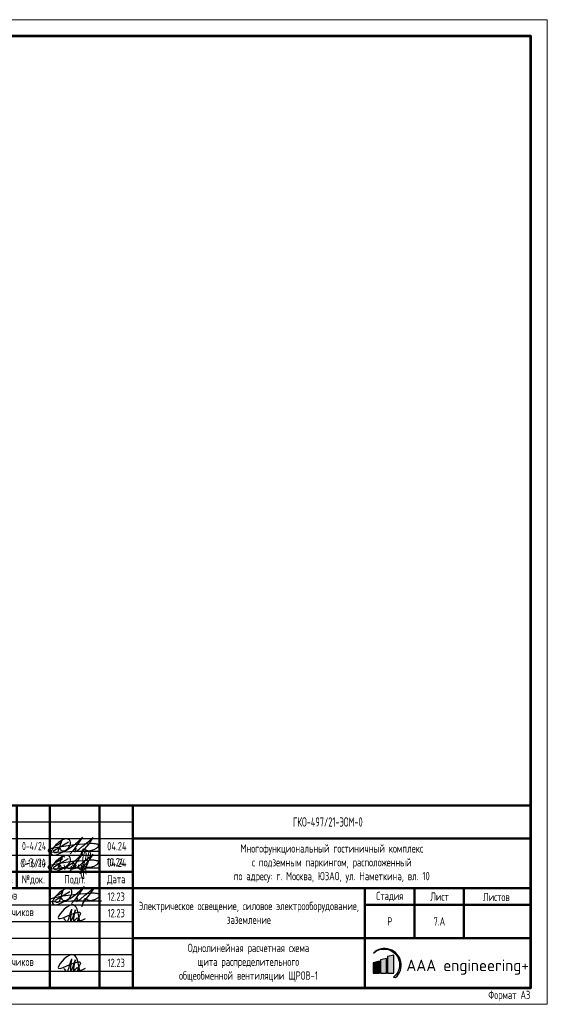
# Model space of a CAD drawing. Header units: millimetres. Extents: x -101899 to 582947, y -77476 to 345289.
# Tile 33 of 100: x 122482 to 138392, y 25025 to 54725. Entities that reach past the tile are written whole.
import ezdxf

# ---------------------------------------------------------------- set-up
doc = ezdxf.new("R2010")
doc.units = ezdxf.units.MM
doc.layers.add('A-____-NOTE-TEXT', color=5, linetype='Continuous', lineweight=5, true_color=0x0000ff)
doc.layers.add('pecat', color=7, linetype='Continuous')
doc.layers.add('текст', color=7, linetype='Continuous', lineweight=20)
doc.layers.add('ФОРМАТ', color=7, linetype='Continuous', lineweight=18)
doc.styles.add('$_Electrical_gost', font='cs_gost2304.shx', dxfattribs={"width": 0.8})
doc.styles.add('ЕСКД', font='cs_gost2304.shx', dxfattribs={"oblique": 15, "height": 2.5})
doc.styles.add('ЭН', font='GOST_Common.ttf')

# ---------------------------------------------------------------- blocks, each defined once
blk = doc.blocks.new('А.Майорчиков')
at = {"layer": 'pecat', "color": 0, "linetype": 'ByBlock', "lineweight": -2}
for points in [[(9.15, 0.19), (6.53, 5.2), (2.48, 0.9), (9.34, 2.54), (8.41, 0.28), (10.98, 0.93)], [(4.13, 0.87), (4.88, 0.03), (6.46, 3.37), (6.66, 3.84)], [(7.72, 3.61), (6.35, 0.21), (6.57, 3.01), (6.66, 3.84)], [(7.72, 3.61), (7.56, 0.35), (8.6, 1.07), (9.07, 0.08), (9.15, 0.19)]]:
    blk.add_spline(points, degree=3, dxfattribs=at)
blk = doc.blocks.new('Штамп 3')
at = {"true_color": 0x504d51}
h = blk.add_hatch(color=251, dxfattribs=at)
h.dxf.hatch_style = 1
h.paths.add_polyline_path([(137.54, 10.47, -1.033512), (143.66, 3.22), (144.25, 3.04, 1.014927)])
at = {"true_color": 0x139b48}
h = blk.add_hatch(color=114, dxfattribs=at)
h.dxf.hatch_style = 1
h.paths.add_polyline_path([(143.68, 9.85), (141.83, 9.38), (141.83, 4.41), (143.68, 4.41)])
at = {"true_color": 0x504d51}
h = blk.add_hatch(color=251, dxfattribs=at)
h.dxf.hatch_style = 1
h.paths.add_polyline_path([(139.35, 8.01), (137.5, 7.53), (137.5, 4.41), (139.35, 4.41)])
at = {"true_color": 0x4b2401}
h = blk.add_hatch(color=38, dxfattribs=at)
h.dxf.hatch_style = 1
h.paths.add_polyline_path([(141.51, 8.85), (139.66, 8.38), (139.66, 4.41), (141.51, 4.41)])
at = {"linetype": 'ByBlock', "lineweight": 25}
blk.add_line((135, 0), (135, 0), dxfattribs=at)
at = {"color": 5, "ltscale": 100}
for points in [[(43.28, 27.38, 0.103904), (43.61, 26.69, 0.235071), (44.38, 26.28, 0.161521), (45.57, 26.81, 0.128808), (46.54, 27.99, 0.085182), (46.66, 28.82, 0.175378), (46.38, 29.61, 0.191596), (45.16, 29.94, 0.119018), (43.97, 29.48, 0.027118), (42.7, 28.54, 0.092445), (41.23, 26.84, 0.062634), (40.74, 25.89, 0.335684), (40.97, 25.21, 0.174698), (42.44, 25.15), (44.15, 25.89, 0.034647), (46.69, 27.31), (47.64, 28), (48.92, 29.08), (50.31, 30.49), (47.42, 26.46), (46.54, 25.39), (48.03, 27.11, -0.763325), (48.26, 27.01, -0.065177), (48.21, 26.72), (48.01, 26.02, 0.052351), (49.3, 26.83), (50.32, 27.69, 0.026697), (51.22, 28.47), (52.49, 29.48), (53.41, 30.32), (52.14, 28.45), (50.92, 26.96), (50.06, 25.73), (49.59, 24.51), (50.42, 26.7, -0.553862), (51.03, 26.84, 0.092612), (51.49, 26.49, 0.087518), (52.39, 26.36, 0.069253), (53.77, 26.75), (54.45, 27.11, 0.092964), (55.08, 27.61, 0.484334), (54.76, 28.29, 0.050486), (53.71, 28.47, 0.039715), (52.14, 28.45), (49.26, 28.25), (47.98, 28.16), (43.93, 27.58), (40.97, 26.99), (40.04, 26.73, 0.32462), (39.87, 26.35, 0.275801), (40.35, 26.05), (42.4, 25.92), (46.49, 26.17), (48.37, 26.19), (50.82, 26.22), (52.6, 26.25), (55.53, 26.2)], [(41.88, 27.72, 0.186939), (44.01, 29.4, 0.016559), (42.83, 26.04, -0.458633), (41.69, 25.89, -0.463695), (41.8, 26.56), (43.59, 27.58), (46.05, 29.06)]]:
    blk.add_lwpolyline(points, format="xyb", dxfattribs=at)
at = {"color": 251, "true_color": 0x504d51}
blk.add_lwpolyline([(137.54, 10.47, -1.033512), (143.66, 3.22), (144.25, 3.04, 1.014927), (137.54, 10.47)], format="xyb", dxfattribs=at)
at = {"color": 114, "true_color": 0x139b48}
blk.add_lwpolyline([(141.83, 4.41), (143.68, 4.41), (143.68, 9.85), (141.83, 9.38)], close=True, dxfattribs=at)
at = {"color": 251, "true_color": 0x504d51}
blk.add_lwpolyline([(137.5, 4.41), (139.35, 4.41), (139.35, 8.01), (137.5, 7.53)], close=True, dxfattribs=at)
at = {"color": 38, "true_color": 0x4b2401}
blk.add_lwpolyline([(139.66, 4.41), (141.51, 4.41), (141.51, 8.85), (139.66, 8.38)], close=True, dxfattribs=at)
at = {"layer": 'A-____-NOTE-TEXT'}
for points, knots in [([(44.53, 39.28), (44.49, 39.43), (44.4, 39.78), (44.11, 39.68), (43.84, 39.45), (43.63, 39.23), (43.58, 38.99), (43.67, 38.54), (43.83, 38.88), (43.61, 39.2), (43.45, 39.01), (43.3, 38.55), (43.18, 38.23), (43.08, 37.93), (43.03, 37.52), (42.98, 37.09), (42.91, 36.62), (42.96, 36.22), (43.17, 35.89), (43.48, 35.7), (43.74, 35.95), (43.88, 36.08)], [0, 0, 0, 0, 0.00156145, 0.00237391, 0.00318637, 0.00426225, 0.00533812, 0.00576408, 0.00720477, 0.00786618, 0.00889718, 0.00992817, 0.01103358, 0.01213898, 0.01353242, 0.01492586, 0.01652142, 0.01811698, 0.01894265, 0.01976832, 0.02164005, 0.02164005, 0.02164005, 0.02164005]), ([(48.75, 37.09), (48.7, 37.05), (48.57, 36.95), (48.63, 36.52), (48.59, 36.03), (49.14, 35.51), (49.57, 35.95), (49.51, 36.46), (49.47, 37.89), (49.46, 36.19), (49.63, 35.67), (49.68, 35.38), (49.27, 35.28), (50.23, 36.8), (50.37, 37.75), (50.97, 39.29), (50.92, 41.89), (49.94, 39.75), (50.01, 38.17), (49.88, 35.84), (50.17, 34.09), (50.27, 33.12), (49.99, 32.66), (49.36, 34.06), (49.38, 34.61), (49.34, 35.4), (50.05, 35.34), (50.78, 36.08), (51.39, 37.28), (51.82, 38.53), (52.18, 39.71), (52.33, 40.51), (51.91, 41.77), (51.4, 38.97), (51.25, 37.73), (50.74, 35.55), (50.86, 34.63), (50.91, 34.28)], [0, 0, 0, 0, 0.171393, 0.462094, 1.155737, 1.720369, 2.134476, 2.581555, 3.413728, 4.727463, 4.955197, 5.268252, 5.386123, 5.974734, 8.275816, 9.709852, 11.379458, 12.738559, 14.08585, 16.758326, 19.400492, 19.4584, 19.701898, 20.658885, 22.005926, 22.211787, 22.746414, 23.520346, 25.302356, 26.708962, 27.532365, 28.93512, 29.430518, 30.452004, 33.845551, 35.598043, 36.6598, 36.6598, 36.6598, 36.6598]), ([(44.33, 37.12), (44.34, 36.99), (44.39, 36.61), (44.46, 36.08), (44.5, 35.72), (44.52, 35.51), (44.45, 35.73), (44.39, 36.07), (44.41, 36.29), (44.58, 36.24), (44.82, 36.11), (45.03, 36.08), (45.22, 36.26), (45.35, 36.56), (45.44, 36.91), (45.38, 36.75), (45.33, 36.42), (45.33, 36.24), (45.46, 36.06), (45.66, 35.94), (45.87, 35.9), (46.09, 35.95), (46.27, 36.07), (46.39, 36.24), (46.45, 36.44), (46.49, 36.8), (46.47, 36.56), (46.49, 36.24), (46.53, 36.04), (46.62, 35.87), (46.81, 35.79), (47.06, 35.82), (47.27, 35.92), (47.4, 36.07), (47.48, 36.24), (47.53, 36.42), (47.56, 36.6), (47.58, 36.79), (47.57, 36.99), (47.51, 37.17), (47.4, 37.33), (47.22, 37.47), (47, 37.39), (46.85, 37.11), (46.88, 36.89), (46.89, 36.76)], [0, 0, 0, 0, 0.00129405, 0.00258809, 0.00323512, 0.00420565, 0.00547717, 0.00607914, 0.0066811, 0.00758406, 0.00823518, 0.00880474, 0.0093743, 0.01024675, 0.01089139, 0.01218066, 0.01264098, 0.01336454, 0.01415422, 0.01479727, 0.01544031, 0.01613694, 0.01683356, 0.01735602, 0.01787849, 0.01835135, 0.01966146, 0.0200997, 0.02060927, 0.02137362, 0.02213797, 0.02294275, 0.02354633, 0.0242984, 0.02484929, 0.02540017, 0.02595105, 0.02656826, 0.02718548, 0.0278027, 0.02841992, 0.02901094, 0.02976194, 0.0305756, 0.03182741, 0.03182741, 0.03182741, 0.03182741])]:
    blk.add_open_spline(points, degree=3, knots=knots, dxfattribs=at)
at = {"layer": 'ФОРМАТ', "lineweight": 50}
for p, q in [((10, 55), (10, 30)), ((20, 0), (20, 55)), ((30, 55), (30, 30)), ((40, 0), (40, 55)), ((55, 55), (55, 0)), ((65, 0), (65, 55)), ((65, 45), (185, 45)), ((0, 35), (65, 35)), ((0, 30), (185, 30)), ((135, 30), (135, 0)), ((150, 15), (150, 30)), ((164.88, 30), (164.88, 15)), ((135, 25), (185, 25)), ((65, 15), (185, 15))]:
    blk.add_line(p, q, dxfattribs=at)
at = {"layer": 'ФОРМАТ', "lineweight": 30}
for p, q in [((0, 50), (65, 50)), ((0, 45), (65, 45)), ((0, 40), (65, 40)), ((0, 25), (65, 25)), ((0, 20), (65, 20)), ((0, 15), (65, 15)), ((0, 10), (65, 10)), ((0, 5), (65, 5))]:
    blk.add_line(p, q, dxfattribs=at)
at = {"layer": 'ФОРМАТ', "lineweight": 15}
blk.add_line((150, 30), (135, 30), dxfattribs=at)
at = {"layer": 'ФОРМАТ', "lineweight": 50}
blk.add_lwpolyline([(185, 0), (0, 0), (0, 55), (185, 55)], close=True, dxfattribs=at)
at = {"color": 5, "ltscale": 100, "xscale": 0.96, "yscale": 0.96, "zscale": 0.96}
for p in [(40.23, 20), (40.23, 5)]:
    blk.add_blockref('А.Майорчиков', p, dxfattribs=at)
at = {"insert": (147.49, 8.5), "char_height": 3.5, "attachment_point": 1, "style": 'ЭН'}
blk.add_mtext('AAA engineering+', dxfattribs=at)
at = {"layer": 'текст', "char_height": 2.5, "style": '$_Electrical_gost'}
for s, insert, width, attachment_point in [('{\\H1.125x;ГКО-497/21-ЭОМ-0}', (113.3, 50), 34.3745, 4), ('Многофункциональный гостиничный комплекс\\Pс подземным паркингом, расположенный\\Pпо адресу: г. Москва, ЮЗАО, ул. Наметкина, вл. 10', (125, 37.5), 109.4637, 5), ('Зам.', (22.74, 37.41), 5.9535, 4), ('{\\W0.7;0-16/10}', (31.1, 37.51), 7.9811, 4), ('-', (14.48, 39.38), 2.8011, 1), ('Изм.', (5, 32.5), 10, 5), ('{\\T0.9;Кол.уч.}', (15, 32.5), 10, 5), ('{\\T0.9;Листов}', (25, 32.5), 10, 5), ('№док.', (35, 32.5), 10, 5), ('Подп.', (47.5, 32.5), 15, 5), ('Дата', (60, 32.5), 10, 5), (' Разраб', (0, 27.5), 20, 4), (' Калутов', (20, 27.5), 20, 4), ('{\\W0.9;12.23}', (60, 27.5), 10, 5), ('Стадия', (142.5, 27.5), 15, 5), ('Лист', (157.5, 27.5), 15, 5), ('Листов', (174.63, 27.37), 20, 5), (' Проверил', (0, 22.5), 20, 4), ('{\\W0.9;12.23}', (60, 22.5), 10, 5), ('Электрическое освещение, силовое электрооборудование,\\Pзаземление', (100, 22.58), 70, 5), (' Майорчиков', (20, 22.5), 20, 4), ('Р', (142.5, 20), 15, 5), (' Н. контр', (0, 7.5), 20, 4), (' Майорчиков', (20, 7.5), 20, 4), ('{\\W0.9;12.23}', (60, 7.5), 10, 5)]:
    blk.add_mtext(s, dxfattribs=dict(at, insert=insert, width=width, attachment_point=attachment_point))
at = {"layer": 'текст', "char_height": 2.5, "attachment_point": 1, "style": '$_Electrical_gost'}
for s, width, insert in [('\\pxsm1.5;5', 2.5, (4.66, 38.96)), ('\\pxsm1.5;10.24', 5.8481, (57.1, 39.14))]:
    blk.add_mtext_dynamic_manual_height_columns(s, width=width, gutter_width=1000, heights=[0], dxfattribs=dict(at, insert=insert))
blk = doc.blocks.new('*U98')
at = {"layer": 'ФОРМАТ'}
blk.add_lwpolyline([(0, 297), (420, 297), (420, 0), (0, 0)], close=True, dxfattribs=at)
at = {"layer": 'ФОРМАТ', "lineweight": 53}
blk.add_lwpolyline([(20, 5), (415, 5), (415, 292), (20, 292)], close=True, dxfattribs=at)
at = {"layer": 'ФОРМАТ', "lineweight": 15, "insert": (414.88, 2.5), "char_height": 2.5, "width": 50, "attachment_point": 6, "style": '$_Electrical_gost'}
blk.add_mtext('\\pxi2;Формат А3', dxfattribs=at)

msp = doc.modelspace()

# ---------------------------------------------------------------- linework, layer by layer
at = {"color": 5, "ltscale": 100}
for points in [[(123676, 29759.8, 0.103904), (123709.1, 29691, 0.2350713), (123786.5, 29650.5, 0.1615215), (123905.4, 29703, 0.1288083), (124002, 29820.7, 0.0851825), (124014.6, 29903.8, 0.1753776), (123986.4, 29983, 0.1915956), (123864.6, 30016.2, 0.1190184), (123745, 29970, 0.0271183), (123618.7, 29876.5, 0.0924447), (123471.3, 29706, 0.0626343), (123422.9, 29611.2, 0.3356843), (123445.8, 29543.4, 0.1746984), (123592.6, 29536.6), (123763.8, 29611.1, 0.0346471), (124017.5, 29752.8), (124112.7, 29822.2), (124240.2, 29930.6), (124379.7, 30071.5), (124090.4, 29667.7), (124002.1, 29561.5), (124150.9, 29733.2, -0.7633251), (124174.5, 29723.3, -0.0651771), (124169.2, 29693.8), (124149.4, 29624, 0.052351), (124278.5, 29705.4), (124380.5, 29790.7, 0.0266965), (124470.8, 29869.4), (124597.5, 29970.4), (124689.8, 30054.5), (124562.9, 29867.1), (124440, 29717.6), (124354.7, 29595.4), (124307.9, 29473.2), (124390.9, 29691.9, -0.5538621), (124451.2, 29706.5, 0.0926124), (124497, 29671.4, 0.0875177), (124587.1, 29658.5, 0.0692528), (124725.9, 29696.6), (124793.7, 29732.6, 0.092964), (124856.6, 29782.6, 0.4843344), (124824.8, 29851, 0.0504862), (124719.6, 29869.2, 0.0397149), (124562.9, 29867.1), (124274.7, 29847.1), (124146.2, 29838), (123741.5, 29780.1), (123445.7, 29721.2), (123352.5, 29694.7, 0.3246198), (123335.8, 29657.2, 0.2758008), (123383, 29626.6), (123588, 29614.4), (123997.2, 29638.6), (124185.5, 29641.1), (124430.3, 29644.4), (124608.4, 29646.7), (124901.7, 29641.8)], [(123536.2, 29794.4, 0.1869387), (123749.2, 29962, 0.0165586), (123631.8, 29625.8, -0.4586332), (123517.3, 29610.7, -0.4636946), (123528.6, 29678.1), (123707.2, 29779.8), (123953.7, 29927.6)], [(123676, 29259.8, 0.103904), (123709.1, 29191, 0.2350713), (123786.5, 29150.5, 0.1615215), (123905.4, 29203, 0.1288083), (124002, 29320.7, 0.0851825), (124014.6, 29403.8, 0.1753776), (123986.4, 29483, 0.1915956), (123864.6, 29516.2, 0.1190184), (123745, 29470, 0.0271183), (123618.7, 29376.5, 0.0924447), (123471.3, 29206, 0.0626343), (123422.9, 29111.2, 0.3356843), (123445.8, 29043.4, 0.1746984), (123592.6, 29036.6), (123763.8, 29111.1, 0.0346471), (124017.5, 29252.8), (124112.7, 29322.2), (124240.2, 29430.6), (124379.7, 29571.5), (124090.4, 29167.7), (124002.1, 29061.5), (124150.9, 29233.2, -0.7633251), (124174.5, 29223.3, -0.0651771), (124169.2, 29193.8), (124149.4, 29124, 0.052351), (124278.5, 29205.4), (124380.5, 29290.7, 0.0266965), (124470.8, 29369.4), (124597.5, 29470.4), (124689.8, 29554.5), (124562.9, 29367.1), (124440, 29217.6), (124354.7, 29095.4), (124307.9, 28973.2), (124390.9, 29191.9, -0.5538621), (124451.2, 29206.5, 0.0926124), (124497, 29171.4, 0.0875177), (124587.1, 29158.5, 0.0692528), (124725.9, 29196.6), (124793.7, 29232.6, 0.092964), (124856.6, 29282.6, 0.4843344), (124824.8, 29351, 0.0504862), (124719.6, 29369.2, 0.0397149), (124562.9, 29367.1), (124274.7, 29347.1), (124146.2, 29338), (123741.5, 29280.1), (123445.7, 29221.2), (123352.5, 29194.7, 0.3246198), (123335.8, 29157.2, 0.2758008), (123383, 29126.6), (123588, 29114.4), (123997.2, 29138.6), (124185.5, 29141.1), (124430.3, 29144.4), (124608.4, 29146.7), (124901.7, 29141.8)], [(123536.2, 29294.4, 0.1869387), (123749.2, 29462, 0.0165586), (123631.8, 29125.8, -0.4586332), (123517.3, 29110.7, -0.4636946), (123528.6, 29178.1), (123707.2, 29279.8), (123953.7, 29427.6)]]:
    msp.add_lwpolyline(points, format="xyb", dxfattribs=at)

# ---------------------------------------------------------------- block references
at = {"xscale": 100, "yscale": 100, "zscale": 100}
for name, p in [('*U98', (96391.9, 25025.2)), ('Штамп 3', (119392.3, 25525.2))]:
    msp.add_blockref(name, p, dxfattribs=at)

# ---------------------------------------------------------------- texts
at = {"layer": 'текст', "char_height": 250}
for s, insert, width, attachment_point, style in [('{\\W0.7;0-4/24}', (122552.1, 29799.2), 732.11, 4, '$_Electrical_gost'), ('{\\W0.7;0-3/24}', (122552.1, 29299.2), 732.11, 4, '$_Electrical_gost'), ('7.А', (135136.1, 27525.2), 1487.511, 5, '$_Electrical_gost'), ('\\A1;{\\Q0;\\W0.8;Однолинейная расчетная схема\\Pщита распределительного \\Pобщеобменной вентиляции ЩРОВ-1}', (129380.8, 26275.2), 6693.487, 5, 'ЕСКД')]:
    msp.add_mtext(s, dxfattribs=dict(at, insert=insert, width=width, attachment_point=attachment_point, style=style))
at = {"layer": 'текст', "char_height": 250, "attachment_point": 1, "style": '$_Electrical_gost'}
for insert in [(125119.4, 29920.9), (125119.4, 29420.9)]:
    msp.add_mtext_dynamic_manual_height_columns('\\pxsm1.5;04.24', width=689.829, gutter_width=1000, heights=[0], dxfattribs=dict(at, insert=insert))

doc.saveas('drawing.dxf')
